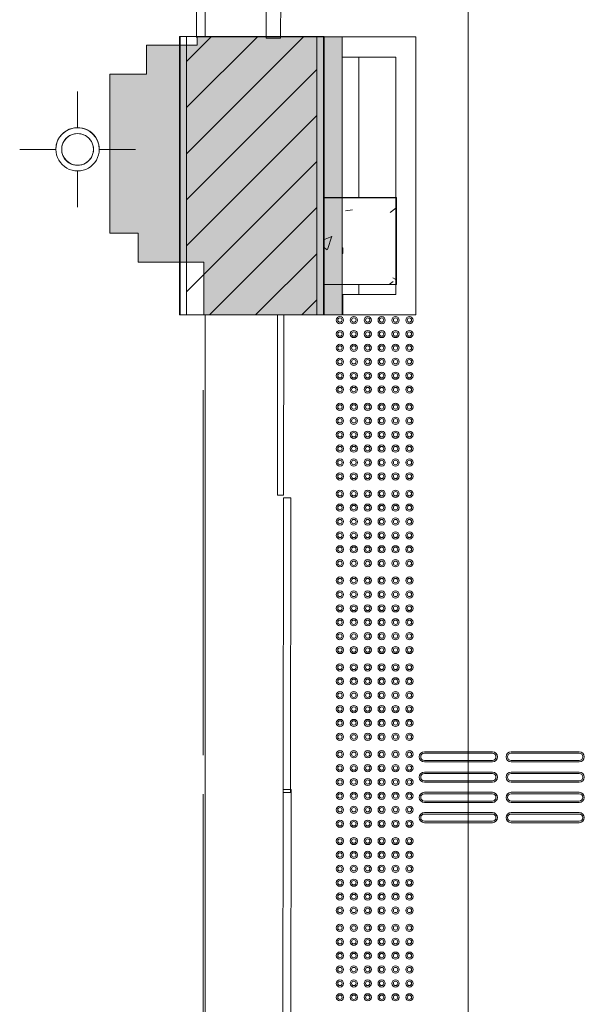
# Model space of a CAD drawing. Header units: metres. Extents: x 1.8 to 43.6, y -74.3 to -47.
# Tile 34 of 256: x 4.5 to 6.4, y -62 to -58.6. Entities that reach past the tile are written whole.
import ezdxf

# ---------------------------------------------------------------- set-up
doc = ezdxf.new("R2010")
doc.units = ezdxf.units.M
for name, color, linetype, lineweight in [('A-COLS', 7, 'Continuous', 18), ('A-DOOR', 7, 'Continuous', 18), ('A-FLOR', 7, 'Continuous', 18), ('A-GENM', 7, 'Continuous', 18), ('A-WALL', 7, 'Continuous', 18), ('A-WALL-PATT', 7, 'Continuous', 18), ('E-LITE-EQPM', 7, 'Continuous', 18), ('G-ANNO-SYMB', 7, 'Continuous', 9), ('I-WALL', 7, 'Continuous', 18), ('S-BEAM', 7, 'Continuous', 18), ('S-COLS', 7, 'Continuous', 18)]:
    doc.layers.add(name, color=color, linetype=linetype, lineweight=lineweight)
pattern_1 = [(50, (21.555, -62.9), (0.546555, -0.047815), [0.05715, -0.62865]), (355, (21.555, -62.9), (-0.105728, 0.573166), [0.04572, -0.50292]), (100.451, (21.601, -62.904), (0.440828, 0.525349), [0.04857, -0.53427]), (46.184, (21.555, -62.748), (0.813237, -0.12613), [0.08573, -0.94298]), (96.636, (21.623, -62.758), (0.712212, 0.742287), [0.07286, -0.80141]), (351.184, (21.555, -62.748), (0.712217, 0.742274), [0.06858, -0.75438]), (21, (21.631, -62.786), (0.454846, -0.306795), [0.05715, -0.62865]), (326, (21.631, -62.786), (0.185405, 0.55256), [0.04572, -0.50292]), (71.451, (21.669, -62.811), (0.640251, 0.245763), [0.04857, -0.53427]), (37.5, (21.555, -62.9), (0.009261, 0.2536672), [0.02515, -0.47168, 0.02515, -0.48539, -0.50482]), (37.5, (21.555, -62.9), (0.009261, 0.2536672), [-1.007, 0.02515, -0.47968]), (7.5, (21.555, -62.9), (0.2004558, 0.300546), [0.02515, -0.26594, 0.02515, -0.46025, -0.1924]), (7.5, (21.555, -62.9), (0.2004558, 0.300546), [-0.77648, 0.02515, -0.16726]), (327.5, (21.385, -62.9), (0.4067682, -0.0171882), [0.02515, -0.16535, 0.02515, -0.56921, -0.78867]), (327.5, (21.385, -62.9), (0.4067682, -0.0171882), [-0.78486, 0.02515, -0.76352]), (317.5, (21.309, -62.9), (0.444383, 0.0762794), [0.02515, -0.2225, 0.02515, -0.36957, -0.56007]), (317.5, (21.309, -62.9), (0.444383, 0.0762794), [-0.64237, 0.02515, -0.53492])]

# ---------------------------------------------------------------- blocks, each defined once
blk = doc.blocks.new('Paredes 12 - Paredes 3-6874078-TÉRREO _0_32m - FRIGORÍFICA')
at = {"layer": 'A-WALL-PATT', "true_color": 0xd2d2d2}
blk.add_hatch(color=254, dxfattribs=at).paths.add_polyline_path([(5.1037, -59.6034), (5.5815, -59.6034), (5.5815, -58.6434), (5.0802, -58.6434), (5.0802, -58.6716), (4.9057, -58.6716), (4.9057, -58.7716), (4.779, -58.7716), (4.779, -59.3216), (4.8759, -59.3216), (4.8759, -59.4216), (5.1037, -59.4216)])
at = {"layer": 'A-WALL', "color": 253, "true_color": 0xaaaaaa}
for p, q in [((5.5815, -58.6434), (5.0802, -58.6434)), ((5.0802, -58.6434), (5.0802, -58.6716)), ((5.5815, -59.6034), (5.5815, -58.6434)), ((5.0802, -58.6716), (4.9057, -58.6716)), ((4.9057, -58.6716), (4.9057, -58.7716)), ((4.779, -58.7716), (4.779, -59.3216)), ((4.9057, -58.7716), (4.779, -58.7716)), ((4.779, -59.3216), (4.8759, -59.3216)), ((4.8759, -59.3216), (4.8759, -59.4216)), ((4.8759, -59.4216), (5.1037, -59.4216)), ((5.1037, -59.4216), (5.1037, -59.6034)), ((5.1037, -59.6034), (5.5815, -59.6034))]:
    blk.add_line(p, q, dxfattribs=at)
blk = doc.blocks.new('Portas 6 - Portas 1-6876433-TÉRREO _0_32m - FRIGORÍFICA')
at = {"layer": 'A-DOOR', "color": 253, "true_color": 0xaaaaaa}
for p, q in [((5.358, -59.6038), (5.3572, -60.2267)), ((5.3791, -59.6038), (5.358, -59.6038)), ((5.3783, -60.2267), (5.3791, -59.6038)), ((5.3572, -60.2267), (5.3783, -60.2267)), ((5.3787, -60.2354), (5.3774, -61.254)), ((5.4042, -60.2354), (5.3787, -60.2354)), ((5.4029, -61.254), (5.4042, -60.2354)), ((5.3773, -61.244), (5.376, -62.2497)), ((5.4044, -61.244), (5.3773, -61.244)), ((5.3774, -61.254), (5.4029, -61.254)), ((5.4031, -62.2498), (5.4044, -61.244)), ((5.3545, -62.2523), (5.3537, -62.8918)), ((5.3757, -62.2523), (5.3545, -62.2523)), ((5.3749, -62.8918), (5.3757, -62.2523)), ((5.376, -62.2497), (5.4031, -62.2498)), ((5.3537, -62.8918), (5.3749, -62.8918))]:
    blk.add_line(p, q, dxfattribs=at)
blk = doc.blocks.new('_ARQPWR_ACS Piso tátil de alerta - 30 cm Inox-7195133-TÉRREO _0_32m - FRIGORÍFICA')
at = {"layer": 'A-GENM', "color": 253, "true_color": 0xaaaaaa}
for centre, radius, start, end in [((-0.12, 0.12), 0.0125, 0, 180), ((-0.12, 0.12), 0.0125, 180, 360), ((-0.12, 0.12), 0.0075, 360, 180), ((-0.12, 0.12), 0.0075, 180, 360), ((-0.072, 0.12), 0.0125, 0, 180), ((-0.072, 0.12), 0.0125, 180, 360), ((-0.072, 0.12), 0.0075, 360, 180), ((-0.072, 0.12), 0.0075, 180, 360), ((-0.024, 0.12), 0.0125, 0, 180), ((-0.024, 0.12), 0.0125, 180, 360), ((-0.024, 0.12), 0.0075, 360, 180), ((-0.024, 0.12), 0.0075, 180, 360), ((0.024, 0.12), 0.0125, 0, 180), ((0.024, 0.12), 0.0125, 180, 360), ((0.024, 0.12), 0.0075, 360, 180), ((0.024, 0.12), 0.0075, 180, 360), ((0.072, 0.12), 0.0125, 0, 180), ((0.072, 0.12), 0.0125, 180, 360), ((0.072, 0.12), 0.0075, 360, 180), ((0.072, 0.12), 0.0075, 180, 360), ((0.12, 0.12), 0.0125, 0, 180), ((0.12, 0.12), 0.0125, 180, 360), ((0.12, 0.12), 0.0075, 360, 180), ((0.12, 0.12), 0.0075, 180, 360), ((-0.12, 0.072), 0.0125, 0, 180), ((-0.12, 0.072), 0.0125, 180, 360), ((-0.12, 0.072), 0.0075, 360, 180), ((-0.12, 0.072), 0.0075, 180, 360), ((-0.072, 0.072), 0.0125, 0, 180), ((-0.072, 0.072), 0.0125, 180, 360), ((-0.072, 0.072), 0.0075, 360, 180), ((-0.072, 0.072), 0.0075, 180, 360), ((-0.024, 0.072), 0.0125, 0, 180), ((-0.024, 0.072), 0.0125, 180, 360), ((-0.024, 0.072), 0.0075, 360, 180), ((-0.024, 0.072), 0.0075, 180, 360), ((0.024, 0.072), 0.0125, 0, 180), ((0.024, 0.072), 0.0125, 180, 360), ((0.024, 0.072), 0.0075, 360, 180), ((0.024, 0.072), 0.0075, 180, 360), ((0.072, 0.072), 0.0125, 0, 180), ((0.072, 0.072), 0.0125, 180, 360), ((0.072, 0.072), 0.0075, 360, 180), ((0.072, 0.072), 0.0075, 180, 360), ((0.12, 0.072), 0.0125, 0, 180), ((0.12, 0.072), 0.0125, 180, 360), ((0.12, 0.072), 0.0075, 360, 180), ((0.12, 0.072), 0.0075, 180, 360), ((-0.12, 0.024), 0.0125, 0, 180), ((-0.072, 0.024), 0.0125, 0, 180), ((-0.024, 0.024), 0.0125, 0, 180), ((0.024, 0.024), 0.0125, 0, 180), ((0.072, 0.024), 0.0125, 0, 180), ((0.12, 0.024), 0.0125, 0, 180), ((-0.12, 0.024), 0.0125, 180, 360), ((-0.12, 0.024), 0.0075, 360, 180), ((-0.12, 0.024), 0.0075, 180, 360), ((-0.072, 0.024), 0.0125, 180, 360), ((-0.072, 0.024), 0.0075, 360, 180), ((-0.072, 0.024), 0.0075, 180, 360), ((-0.024, 0.024), 0.0125, 180, 360), ((-0.024, 0.024), 0.0075, 360, 180), ((-0.024, 0.024), 0.0075, 180, 360), ((0.024, 0.024), 0.0125, 180, 360), ((0.024, 0.024), 0.0075, 360, 180), ((0.024, 0.024), 0.0075, 180, 360), ((0.072, 0.024), 0.0125, 180, 360), ((0.072, 0.024), 0.0075, 360, 180), ((0.072, 0.024), 0.0075, 180, 360), ((0.12, 0.024), 0.0125, 180, 360), ((0.12, 0.024), 0.0075, 360, 180), ((0.12, 0.024), 0.0075, 180, 360), ((-0.12, -0.024), 0.0125, 0, 180), ((-0.12, -0.024), 0.0125, 180, 360), ((-0.12, -0.024), 0.0075, 360, 180), ((-0.12, -0.024), 0.0075, 180, 360), ((-0.072, -0.024), 0.0125, 0, 180), ((-0.072, -0.024), 0.0125, 180, 360), ((-0.072, -0.024), 0.0075, 360, 180), ((-0.072, -0.024), 0.0075, 180, 360), ((-0.024, -0.024), 0.0125, 0, 180), ((-0.024, -0.024), 0.0125, 180, 360), ((-0.024, -0.024), 0.0075, 360, 180), ((-0.024, -0.024), 0.0075, 180, 360), ((0.024, -0.024), 0.0125, 0, 180), ((0.024, -0.024), 0.0125, 180, 360), ((0.024, -0.024), 0.0075, 360, 180), ((0.024, -0.024), 0.0075, 180, 360), ((0.072, -0.024), 0.0125, 0, 180), ((0.072, -0.024), 0.0125, 180, 360), ((0.072, -0.024), 0.0075, 360, 180), ((0.072, -0.024), 0.0075, 180, 360), ((0.12, -0.024), 0.0125, 0, 180), ((0.12, -0.024), 0.0125, 180, 360), ((0.12, -0.024), 0.0075, 360, 180), ((0.12, -0.024), 0.0075, 180, 360), ((-0.12, -0.072), 0.0125, 0, 180), ((-0.12, -0.072), 0.0075, 360, 180), ((-0.072, -0.072), 0.0125, 0, 180), ((-0.072, -0.072), 0.0075, 360, 180), ((-0.024, -0.072), 0.0125, 0, 180), ((-0.024, -0.072), 0.0075, 360, 180), ((0.024, -0.072), 0.0125, 0, 180), ((0.024, -0.072), 0.0075, 360, 180), ((0.072, -0.072), 0.0125, 0, 180), ((0.072, -0.072), 0.0075, 360, 180), ((0.12, -0.072), 0.0125, 0, 180), ((0.12, -0.072), 0.0075, 360, 180), ((-0.12, -0.072), 0.0125, 180, 360), ((-0.12, -0.072), 0.0075, 180, 360), ((-0.072, -0.072), 0.0125, 180, 360), ((-0.072, -0.072), 0.0075, 180, 360), ((-0.024, -0.072), 0.0125, 180, 360), ((-0.024, -0.072), 0.0075, 180, 360), ((0.024, -0.072), 0.0125, 180, 360), ((0.024, -0.072), 0.0075, 180, 360), ((0.072, -0.072), 0.0125, 180, 360), ((0.072, -0.072), 0.0075, 180, 360), ((0.12, -0.072), 0.0125, 180, 360), ((0.12, -0.072), 0.0075, 180, 360), ((-0.12, -0.12), 0.0125, 0, 180), ((-0.12, -0.12), 0.0125, 180, 360), ((-0.12, -0.12), 0.0075, 360, 180), ((-0.12, -0.12), 0.0075, 180, 360), ((-0.072, -0.12), 0.0125, 0, 180), ((-0.072, -0.12), 0.0125, 180, 360), ((-0.072, -0.12), 0.0075, 360, 180), ((-0.072, -0.12), 0.0075, 180, 360), ((-0.024, -0.12), 0.0125, 0, 180), ((-0.024, -0.12), 0.0125, 180, 360), ((-0.024, -0.12), 0.0075, 360, 180), ((-0.024, -0.12), 0.0075, 180, 360), ((0.024, -0.12), 0.0125, 0, 180), ((0.024, -0.12), 0.0125, 180, 360), ((0.024, -0.12), 0.0075, 360, 180), ((0.024, -0.12), 0.0075, 180, 360), ((0.072, -0.12), 0.0125, 0, 180), ((0.072, -0.12), 0.0125, 180, 360), ((0.072, -0.12), 0.0075, 360, 180), ((0.072, -0.12), 0.0075, 180, 360), ((0.12, -0.12), 0.0125, 0, 180), ((0.12, -0.12), 0.0125, 180, 360), ((0.12, -0.12), 0.0075, 360, 180), ((0.12, -0.12), 0.0075, 180, 360)]:
    blk.add_arc(centre, radius, start, end, dxfattribs=at)
blk = doc.blocks.new('_ARQPWR_ACS Piso tátil direcional - 30 cm Inox-7195131-TÉRREO _0_32m - FRIGORÍFICA')
at = {"layer": 'A-GENM', "color": 253, "true_color": 0xaaaaaa}
for p, q in [((-0.1175, 0.1225), (0.1175, 0.1225)), ((0.1175, 0.1175), (-0.1175, 0.1175)), ((-0.1175, 0.0925), (0.1175, 0.0925)), ((0.1175, 0.0875), (-0.1175, 0.0875)), ((-0.1175, 0.0525), (0.1175, 0.0525)), ((0.1175, 0.0475), (-0.1175, 0.0475)), ((-0.1175, 0.0225), (0.1175, 0.0225)), ((0.1175, 0.0175), (-0.1175, 0.0175)), ((-0.1175, -0.0175), (0.1175, -0.0175)), ((0.1175, -0.0225), (-0.1175, -0.0225)), ((-0.1175, -0.0475), (0.1175, -0.0475)), ((0.1175, -0.0525), (-0.1175, -0.0525)), ((-0.1175, -0.0875), (0.1175, -0.0875)), ((0.1175, -0.0925), (-0.1175, -0.0925)), ((-0.1175, -0.1175), (0.1175, -0.1175)), ((0.1175, -0.1225), (-0.1175, -0.1225))]:
    blk.add_line(p, q, dxfattribs=at)
for centre, radius, start, end in [((-0.1175, 0.105), 0.0175, 90, 270), ((-0.1175, 0.105), 0.0125, 90, 270), ((0.1175, 0.105), 0.0175, 270, 90), ((0.1175, 0.105), 0.0125, 270, 90), ((-0.1175, 0.035), 0.0175, 90, 270), ((-0.1175, 0.035), 0.0125, 90, 270), ((0.1175, 0.035), 0.0175, 270, 90), ((0.1175, 0.035), 0.0125, 270, 90), ((-0.1175, -0.035), 0.0175, 90, 270), ((-0.1175, -0.035), 0.0125, 90, 270), ((0.1175, -0.035), 0.0175, 270, 90), ((0.1175, -0.035), 0.0125, 270, 90), ((-0.1175, -0.105), 0.0175, 90, 270), ((-0.1175, -0.105), 0.0125, 90, 270), ((0.1175, -0.105), 0.0175, 270, 90), ((0.1175, -0.105), 0.0125, 270, 90)]:
    blk.add_arc(centre, radius, start, end, dxfattribs=at)
blk = doc.blocks.new('Led_Stripe_11805 - Led_Stripe_11805-7944635-TÉRREO _0_32m - FRIGORÍFICA')
at = {"layer": 'A-GENM', "color": 253, "true_color": 0xaaaaaa}
for p, q in [((5.5835, -59.3719), (5.5815, -59.3719)), ((5.5815, -59.3719), (5.5815, -59.3919)), ((5.5815, -59.3919), (5.5835, -59.3919)), ((5.5835, -59.3919), (5.5835, -59.3719))]:
    blk.add_line(p, q, dxfattribs=at)
blk = doc.blocks.new('Portas 16 - Portas 2-7635706-TÉRREO _0_32m - FRIGORÍFICA')
at = {"layer": 'A-DOOR', "color": 253, "true_color": 0xaaaaaa}
for p, q in [((5.262, 15.5498), (5.2612, 14.8919)), ((5.312, 15.5497), (5.262, 15.5498)), ((5.3112, 14.8918), (5.312, 15.5497)), ((5.262, 14.8919), (5.2612, 14.2484)), ((5.2612, 14.8919), (5.3112, 14.8918)), ((5.312, 14.8918), (5.262, 14.8919)), ((5.3112, 14.2483), (5.312, 14.8918)), ((5.2612, 14.2484), (5.3112, 14.2483))]:
    blk.add_line(p, q, dxfattribs=at)
blk = doc.blocks.new('luminaria de piso_rampa - luminaria de piso-V96-TÉRREO _0_32m - FRIGORÍFICA')
at = {"layer": 'E-LITE-EQPM', "color": 253, "true_color": 0xaaaaaa}
for p, q in [((0, 0.2), (0, 0.0754)), ((0, 0.2), (0, 0.0754)), ((-0.075, 0.0005), (-0.075, 0.0002)), ((-0.075, 0.0005), (-0.075, 0.0002)), ((0.075, 0.0002), (0.075, 0.0005)), ((0.075, 0.0002), (0.075, 0.0005)), ((-0.2, 0), (-0.0748, 0)), ((-0.2, 0), (-0.0748, 0)), ((-0.055, -0.0001), (-0.055, -0.0001)), ((-0.055, -0.0001), (-0.055, -0.0001)), ((0.055, -0.0001), (0.055, -0.0001)), ((0.055, -0.0001), (0.055, -0.0001)), ((0.0748, 0), (0.2, 0)), ((0.0748, 0), (0.2, 0)), ((0, -0.0747), (0, -0.2)), ((0, -0.0747), (0, -0.2))]:
    blk.add_line(p, q, dxfattribs=at)
for centre, major_axis, start_param, end_param in [((0, 0.0002), (-0.075, 0), 3.141593, 6.283185), ((0, 0.0002), (-0.075, 0), 3.141593, 6.283185), ((0, 0.0005), (0.075, 0), 1.963495, 3.141593), ((0, 0.0005), (0.075, 0), 1.963495, 3.141593), ((0, 0.0005), (0.075, 0), 0, 1.962971), ((0, 0.0005), (0.075, 0), 0, 1.962971), ((0, -0.0001), (-0.055, 0), 3.141593, 6.283185), ((0, -0.0001), (-0.055, 0), 3.141593, 6.283185), ((0, -0.0001), (0.055, 0), 0, 3.141593), ((0, -0.0001), (0.055, 0), 0, 3.141593), ((0, 0.0002), (-0.075, 0), 0, 3.141593), ((0, 0.0002), (-0.075, 0), 0, 3.141593), ((0, -0.0001), (-0.055, 0), 0, 3.141593), ((0, -0.0001), (0.055, 0), 3.141593, 6.283185), ((0, -0.0001), (-0.055, 0), 0, 3.141593), ((0, -0.0001), (0.055, 0), 3.141593, 6.283185)]:
    blk.add_ellipse(centre, major_axis=major_axis, ratio=0.998016, start_param=start_param, end_param=end_param, dxfattribs=at)
blk = doc.blocks.new('4 GRE - ESCOLA DE CINEMA E AUDIOVISUAL CINE REX R07_rvt-1-TÉRREO _0_32m - FRIGORÍFICA')
at = {"layer": 'A-WALL-PATT', "true_color": 0xd4d4d4}
h = blk.add_hatch(dxfattribs=at)
h.set_pattern_fill('FP_9', color=254, style=0, pattern_type=2)
h.set_pattern_definition(pattern_1)
h.paths.add_polyline_path([(5.0212, -71.9394), (5.0212, -70.6559), (5.0187, -70.6559), (5.0187, -71.9394)])
h.paths.add_polyline_path([(5.0187, -69.1513), (5.0212, -69.1513), (5.0212, -65.395), (5.0187, -65.395), (5.0187, -68.3037)])
h.paths.add_polyline_path([(5.0187, -64.0919), (5.0212, -64.0919), (5.0212, -62.8833), (5.0187, -62.8833), (5.0187, -64.0426)])
h.paths.add_polyline_path([(5.0212, -59.6037), (5.0212, -58.6419), (5.0187, -58.6419), (5.0187, -59.6037)])
h.paths.add_polyline_path([(5.0187, -57.3419), (5.0212, -57.3419), (5.0212, -53.5315), (5.0187, -53.5315), (5.0187, -57.2248)])
h.paths.add_polyline_path([(5.0187, -51.8615), (5.0212, -51.8615), (5.0212, -50.5715), (5.0187, -50.5715), (5.0187, -51.6853)])
h = blk.add_hatch(dxfattribs=at)
h.set_pattern_fill('FP_10', color=254, style=0, pattern_type=2)
h.set_pattern_definition([(45, (21.555, -62.9), (-0.0795495, 0.0795495), [])])
h.paths.add_polyline_path([(5.4937, -71.4969), (5.4937, -70.6559), (5.0437, -70.6559), (5.0437, -71.4969)])
h.paths.add_polyline_path([(5.0437, -69.1513), (5.4937, -69.1513), (5.4937, -65.395), (5.0437, -65.395), (5.0437, -68.3037)])
h.paths.add_polyline_path([(5.4937, -64.0919), (5.4937, -62.8833), (5.0437, -62.8833), (5.0437, -64.0919)])
h.paths.add_polyline_path([(5.0437, -59.6037), (5.4937, -59.6037), (5.4937, -58.6419), (5.0437, -58.6419), (5.0437, -58.9292)])
h.paths.add_polyline_path([(5.4937, -57.3419), (5.4937, -53.5315), (5.0437, -53.5315), (5.0437, -57.3419)])
h.paths.add_polyline_path([(5.4937, -51.8615), (5.4937, -50.5965), (5.0437, -50.5965), (5.0437, -51.8615)])
h = blk.add_hatch(dxfattribs=at)
h.set_pattern_fill('FP_9', color=254, style=0, pattern_type=2)
h.set_pattern_definition(pattern_1)
h.paths.add_polyline_path([(5.5173, -71.4719), (5.5177, -71.1726), (5.5187, -71.1726), (5.5187, -70.9944), (5.5162, -70.9944), (5.5162, -71.4719)])
h.paths.add_polyline_path([(5.5162, -70.8994), (5.5187, -70.8994), (5.5187, -70.6559), (5.5162, -70.6559), (5.5162, -70.8603)])
h.paths.add_polyline_path([(5.5187, -69.1513), (5.5187, -68.3801), (5.5162, -68.3801), (5.5162, -69.1513)])
h.paths.add_polyline_path([(5.5187, -67.8851), (5.5187, -65.8479), (5.5162, -65.8479), (5.5162, -67.8851)])
h.paths.add_polyline_path([(5.5187, -65.6329), (5.5187, -65.395), (5.5162, -65.395), (5.5162, -65.6329)])
h.paths.add_polyline_path([(5.5187, -64.0919), (5.5187, -62.8833), (5.5162, -62.8833), (5.5162, -64.0919)])
h.paths.add_polyline_path([(5.5187, -59.6037), (5.5187, -58.6419), (5.5162, -58.6419), (5.5162, -59.6037)])
h.paths.add_polyline_path([(5.5187, -57.3419), (5.5187, -54.839), (5.5162, -54.839), (5.5162, -57.3419)])
h.paths.add_polyline_path([(5.5162, -54.344), (5.5187, -54.344), (5.5187, -54.34), (5.5162, -54.34)])
h.paths.add_polyline_path([(5.5187, -54.3315), (5.5187, -53.5315), (5.5162, -53.5315), (5.5162, -54.3315)])
h.paths.add_polyline_path([(5.5162, -51.8615), (5.5187, -51.8615), (5.5187, -51.3455), (5.5173, -51.3455), (5.5173, -51.069), (5.5162, -51.069), (5.5162, -51.6853)])
at = {"layer": 'S-COLS', "true_color": 0xaaaaaa}
h = blk.add_hatch(dxfattribs=at)
h.set_pattern_fill('FP_9', color=253, style=0, pattern_type=2)
h.set_pattern_definition(pattern_1)
h.paths.add_polyline_path([(5.5574, -59.4991), (5.7663, -59.4991), (5.7663, -59.1991), (5.5163, -59.1991), (5.5163, -59.4991)])
at = {"layer": 'A-FLOR', "color": 253, "true_color": 0xaaaaaa}
for p, q in [((5.1083, -57.3419), (5.1083, -58.6419)), ((5.1083, -58.6419), (5.1083, -57.3419)), ((5.5828, -59.5337), (5.5815, -59.5337)), ((5.1083, -59.6037), (5.1083, -62.8833)), ((5.1083, -62.8833), (5.1083, -59.6037))]:
    blk.add_line(p, q, dxfattribs=at)
at = {"layer": 'A-GENM', "color": 253, "true_color": 0xaaaaaa}
for p, q in [((5.0776, -58.6449), (5.0776, -56.7689)), ((5.0776, -56.7689), (5.0776, -58.6449)), ((5.101, -61.1253), (5.101, -59.8638)), ((5.101, -59.8638), (5.101, -61.1253)), ((5.101, -62.7126), (5.101, -61.2592)), ((5.101, -61.2592), (5.101, -62.7126))]:
    blk.add_line(p, q, dxfattribs=at)
at = {"layer": 'A-WALL', "color": 253, "true_color": 0xaaaaaa}
for p, q in [((5.5187, -58.6419), (5.0187, -58.6419)), ((5.0187, -58.6419), (5.0187, -59.6037)), ((5.0212, -58.6419), (5.0212, -59.6037)), ((5.0437, -58.6419), (5.0437, -59.6037)), ((5.4937, -58.6419), (5.4937, -59.6037)), ((5.5162, -58.6419), (5.5162, -59.6037)), ((5.5187, -59.6037), (5.5187, -58.6419)), ((5.0187, -59.6037), (5.5187, -59.6037))]:
    blk.add_line(p, q, dxfattribs=at)
at = {"layer": 'I-WALL', "color": 253, "true_color": 0xaaaaaa}
for p, q in [((5.8358, -58.6433), (5.5815, -58.6433)), ((5.5815, -58.6433), (5.5815, -58.7133)), ((5.8358, -58.7133), (5.8358, -58.6433)), ((5.5815, -58.7133), (5.7658, -58.7133)), ((5.7658, -58.7133), (5.7658, -59.5337)), ((5.8358, -59.5337), (5.8358, -58.7133)), ((5.7658, -59.5337), (5.5828, -59.5337)), ((5.5828, -59.5337), (5.5828, -59.6037)), ((5.8358, -59.6037), (5.8358, -59.5337)), ((5.5828, -59.6037), (5.8358, -59.6037))]:
    blk.add_line(p, q, dxfattribs=at)
at = {"layer": 'S-COLS', "color": 253, "true_color": 0xaaaaaa}
for p, q in [((5.5163, -59.1991), (5.5163, -59.4991)), ((5.7663, -59.1991), (5.5163, -59.1991)), ((5.7663, -59.4991), (5.7663, -59.1991)), ((5.5163, -59.4991), (5.7663, -59.4991))]:
    blk.add_line(p, q, dxfattribs=at)
at = {"layer": 'A-DOOR', "color": 253, "lineweight": 18, "true_color": 0xaaaaaa}
for name, p in [('Portas 16 - Portas 2-7635706-TÉRREO _0_32m - FRIGORÍFICA', (0.0573, -72.8961)), ('Portas 6 - Portas 1-6876433-TÉRREO _0_32m - FRIGORÍFICA', (0, 0))]:
    blk.add_blockref(name, p, dxfattribs=at)
at = {"layer": 'A-GENM', "color": 253, "lineweight": 18, "true_color": 0xaaaaaa}
for name, p in [('Led_Stripe_11805 - Led_Stripe_11805-7944635-TÉRREO _0_32m - FRIGORÍFICA', (0, 0)), ('_ARQPWR_ACS Piso tátil de alerta - 30 cm Inox-7195133-TÉRREO _0_32m - FRIGORÍFICA', (5.6933, -59.7417)), ('_ARQPWR_ACS Piso tátil de alerta - 30 cm Inox-7195133-TÉRREO _0_32m - FRIGORÍFICA', (5.6933, -60.0417)), ('_ARQPWR_ACS Piso tátil de alerta - 30 cm Inox-7195133-TÉRREO _0_32m - FRIGORÍFICA', (5.6933, -60.3417)), ('_ARQPWR_ACS Piso tátil de alerta - 30 cm Inox-7195133-TÉRREO _0_32m - FRIGORÍFICA', (5.6933, -60.6417)), ('_ARQPWR_ACS Piso tátil de alerta - 30 cm Inox-7195133-TÉRREO _0_32m - FRIGORÍFICA', (5.6933, -60.9417)), ('_ARQPWR_ACS Piso tátil de alerta - 30 cm Inox-7195133-TÉRREO _0_32m - FRIGORÍFICA', (5.6933, -61.2417)), ('_ARQPWR_ACS Piso tátil de alerta - 30 cm Inox-7195133-TÉRREO _0_32m - FRIGORÍFICA', (5.6933, -61.5417)), ('_ARQPWR_ACS Piso tátil de alerta - 30 cm Inox-7195133-TÉRREO _0_32m - FRIGORÍFICA', (5.6933, -61.8417))]:
    blk.add_blockref(name, p, dxfattribs=at)
at = {"layer": 'A-GENM', "color": 253, "lineweight": 18, "true_color": 0xaaaaaa, "rotation": 180}
for p in [(5.9823, -61.2359), (6.2823, -61.2359)]:
    blk.add_blockref('_ARQPWR_ACS Piso tátil direcional - 30 cm Inox-7195131-TÉRREO _0_32m - FRIGORÍFICA', p, dxfattribs=at)
at = {"layer": 'A-WALL', "color": 253, "lineweight": 18, "true_color": 0xaaaaaa}
blk.add_blockref('Paredes 12 - Paredes 3-6874078-TÉRREO _0_32m - FRIGORÍFICA', (0, 0), dxfattribs=at)
at = {"layer": 'E-LITE-EQPM', "color": 253, "lineweight": 18, "true_color": 0xaaaaaa}
blk.add_blockref('luminaria de piso_rampa - luminaria de piso-V96-TÉRREO _0_32m - FRIGORÍFICA', (4.6673, -59.0318), dxfattribs=at)
blk = doc.blocks.new('Family - P27-299222-TÉRREO _0_32m - FRIGORÍFICA')
at = {"layer": 'S-COLS', "color": 253, "true_color": 0xaaaaaa}
for p, q in [((-0.125, 0.15), (-0.125, -0.15)), ((0.125, 0.15), (-0.125, 0.15)), ((0.125, -0.15), (0.125, 0.15)), ((-0.125, -0.15), (0.125, -0.15))]:
    blk.add_line(p, q, dxfattribs=at)
blk = doc.blocks.new('Family - P27-301299-TÉRREO _0_32m - FRIGORÍFICA')
at = {"layer": 'S-COLS', "color": 253, "true_color": 0xaaaaaa}
for p, q in [((-0.125, 0.15), (-0.125, -0.15)), ((0.125, 0.15), (-0.125, 0.15)), ((0.125, -0.15), (0.125, 0.15)), ((-0.125, -0.15), (0.125, -0.15))]:
    blk.add_line(p, q, dxfattribs=at)
blk = doc.blocks.new('Family - VB30-300462-TÉRREO _0_32m - FRIGORÍFICA')
at = {"layer": 'S-BEAM', "color": 253, "true_color": 0xaaaaaa}
blk.add_line((0.06, -1.6633), (0.06, -2.1484), dxfattribs=at)
blk = doc.blocks.new('Family - VB30-300501-TÉRREO _0_32m - FRIGORÍFICA')
at = {"layer": 'S-BEAM', "color": 253, "true_color": 0xaaaaaa}
blk.add_line((0.06, 1.8033), (0.06, 1.7687), dxfattribs=at)
blk = doc.blocks.new('ESTRUTURAL CINE REX _011_IFC-1-TÉRREO _0_32m - FRIGORÍFICA')
at = {"layer": 'A-COLS', "color": 253, "lineweight": 18, "true_color": 0xaaaaaa}
blk.add_blockref('Family - P27-301299-TÉRREO _0_32m - FRIGORÍFICA', (5.6436, -59.3485), dxfattribs=at)
at = {"layer": 'S-BEAM', "color": 253, "lineweight": 18, "true_color": 0xaaaaaa}
for name, p in [('Family - VB30-300462-TÉRREO _0_32m - FRIGORÍFICA', (5.5786, -57.0501)), ('Family - VB30-300501-TÉRREO _0_32m - FRIGORÍFICA', (5.5786, -61.3024))]:
    blk.add_blockref(name, p, dxfattribs=at)
at = {"layer": 'S-COLS', "color": 253, "lineweight": 18, "true_color": 0xaaaaaa}
blk.add_blockref('Family - P27-299222-TÉRREO _0_32m - FRIGORÍFICA', (5.6436, -59.3485), dxfattribs=at)

msp = doc.modelspace()

# ---------------------------------------------------------------- linework, layer by layer
at = {"layer": 'G-ANNO-SYMB'}
msp.add_line((6.0158, -50.4561), (6.0158, -72.716), dxfattribs=at)

# ---------------------------------------------------------------- block references
at = {"lineweight": 5}
for name in ['4 GRE - ESCOLA DE CINEMA E AUDIOVISUAL CINE REX R07_rvt-1-TÉRREO _0_32m - FRIGORÍFICA', 'ESTRUTURAL CINE REX _011_IFC-1-TÉRREO _0_32m - FRIGORÍFICA']:
    msp.add_blockref(name, (0, 0), dxfattribs=at)

doc.saveas('drawing.dxf')
